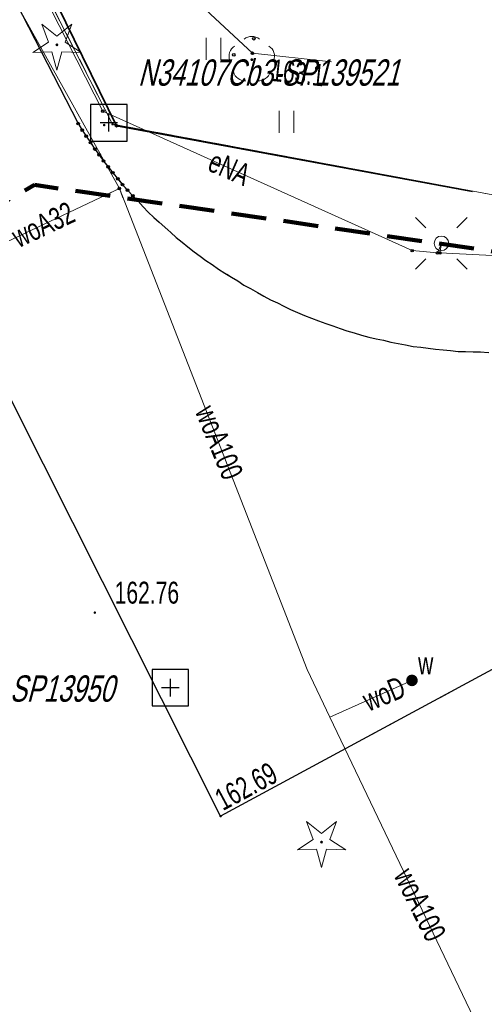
# Model space of a CAD drawing. Header units: metres. Extents: x 0 to 8443948, y 0 to 5887002.
# Tile 188 of 256: x 8442577 to 8442593, y 5886074 to 5886108. Entities that reach past the tile are written whole.
import ezdxf
from ezdxf.enums import TextEntityAlignment as Align

# ---------------------------------------------------------------- set-up
doc = ezdxf.new("R2010")
doc.units = ezdxf.units.M
doc.header["$MEASUREMENT"] = 0
for name, pattern in [('0.5_0.5', [1, 0.5, -0.5]), ('1.0_0.5', [1.5, 1, -0.5]), ('1.5_0.5', [2, 1.5, -0.5]), ('219-500', [0]), ('4', [1.8, 1.2, -0.6]), ('egug-500', [1, 0.5, -0.5])]:
    doc.linetypes.add(name, pattern=pattern)
doc.layers.get('0').update_dxf_attribs({"color": 250, "linetype": 'CONTINUOUS', "lineweight": 5})
doc.layers.add('- ABM', color=200, linetype='CONTINUOUS', lineweight=30)
for name, color, linetype in [('203-punkt graniczny', 253, 'CONTINUOUS'), ('218-kontur użytku gruntowego', 253, 'CONTINUOUS'), ('219-działka ewidencyjna', 253, 'CONTINUOUS'), ('drzewo iglaste', 253, 'CONTINUOUS'), ('drzewo liściaste', 253, 'CONTINUOUS'), ('jezdnia', 253, 'CONTINUOUS'), ('krawężnik', 253, 'CONTINUOUS'), ('latarnia', 253, 'CONTINUOUS'), ('Obszar opracowania', 253, 'CONTINUOUS'), ('obszar utwardzony', 253, 'CONTINUOUS'), ('ogrodzenie trwałe', 253, 'CONTINUOUS'), ('pikieta sztuczna', 253, 'CONTINUOUS'), ('pikieta sztuczna-Atr2', 253, 'CONTINUOUS'), ('przewód elektroenergetyczny podziemny', 253, 'CONTINUOUS'), ('przewód elektroenergetyczny podziemny-Atr1', 253, 'CONTINUOUS'), ('przewód wodociągowy', 253, 'CONTINUOUS'), ('przewód wodociągowy-Atr1', 253, 'CONTINUOUS'), ('Punkt roboczy BDOT GESUT K1', 7, 'CONTINUOUS'), ('rzędna', 253, 'CONTINUOUS'), ('rzędna-Atr2', 253, 'CONTINUOUS'), ('Szczegółowa osnowa geodezyjna pozioma', 253, 'CONTINUOUS'), ('Szczegółowa osnowa geodezyjna pozioma-Atr103', 253, 'CONTINUOUS'), ('trawnik', 253, 'CONTINUOUS'), ('wodociągowe urządzenie techniczne', 253, 'CONTINUOUS'), ('wodociągowe urządzenie techniczne-Atr17', 253, 'CONTINUOUS')]:
    doc.layers.add(name, color=color, linetype=linetype)
doc.styles.get("Standard").update_dxf_attribs({"font": 'Working1250', "width": 0.75})
doc.linetypes.add('902-500', pattern='A,3.75,0,[1,ksztalty.shx,S=0.5,R=0,X=0,Y=0],3.75', length=7.5)

# ---------------------------------------------------------------- blocks, each defined once
blk = doc.blocks.new('203')
at = {"linetype": 'Continuous', "lineweight": 0}
h = blk.add_hatch(color=0, dxfattribs=at)
edge = h.paths.add_edge_path()
edge.add_arc((0, 0), 0.045, 0, 360)
blk = doc.blocks.new('OP011')
at = {"linetype": 'Continuous', "lineweight": 13}
h = blk.add_hatch(color=0, dxfattribs=at)
edge = h.paths.add_edge_path()
edge.add_arc((0, 0), 0.05, 0, 360)
at = {"color": 0, "linetype": 'Continuous', "lineweight": 13}
for p, q in [((-0.283, 0.093), (-0.512, 0.706)), ((-0.512, 0.706), (0, 0.299)), ((0, 0.299), (0.512, 0.706)), ((0.512, 0.706), (0.283, 0.093)), ((-0.828, -0.268), (-0.283, 0.093)), ((0.283, 0.093), (0.828, -0.268)), ((-0.175, -0.24), (-0.828, -0.268)), ((0, -0.87), (-0.175, -0.24)), ((0.175, -0.24), (0, -0.87)), ((0.828, -0.268), (0.175, -0.24))]:
    blk.add_line(p, q, dxfattribs=at)
blk = doc.blocks.new('US25')
at = {"linetype": 'Continuous', "lineweight": 0}
h = blk.add_hatch(color=0, dxfattribs=at)
edge = h.paths.add_edge_path()
edge.add_arc((0, 0), 0.2, 0, 360)
blk = doc.blocks.new('PW01')
at = {"linetype": 'Continuous', "lineweight": 13}
h = blk.add_hatch(color=0, dxfattribs=at)
edge = h.paths.add_edge_path()
edge.add_arc((0, 0), 0.045, 0, 360)
blk = doc.blocks.new('OSSP')
at = {"color": 0}
for p, q in [((-0.626, 0.625), (-0.626, -0.625)), ((-0.626, 0.625), (-0.626, -0.625)), ((0.624, 0.625), (-0.626, 0.625)), ((0.624, 0.625), (-0.626, 0.625)), ((0.624, -0.625), (0.624, 0.625)), ((0.624, -0.625), (0.624, 0.625)), ((0.3, 0), (-0.3, 0)), ((0.3, 0), (-0.3, 0)), ((0, -0.3), (0, 0.3)), ((0, -0.3), (0, 0.3)), ((-0.626, -0.625), (0.624, -0.625)), ((-0.626, -0.625), (0.624, -0.625))]:
    blk.add_line(p, q, dxfattribs=at)
blk = doc.blocks.new('OP021')
at = {"linetype": 'Continuous', "lineweight": 13}
h = blk.add_hatch(color=0, dxfattribs=at)
edge = h.paths.add_edge_path()
edge.add_arc((0, 0), 0.05, 0, 360)
at = {"color": 0, "linetype": 'Continuous', "lineweight": 13}
for centre, start, end in [((0, 0.4), 49.272, 130.728), ((-0.38, 0.124), 121.308, 202.548), ((0.38, 0.124), 337.452, 58.692), ((-0.235, -0.324), 193.221, 274.871), ((0.235, -0.324), 265.129, 346.779)]:
    blk.add_arc(centre, 0.4, start, end, dxfattribs=at)
blk = doc.blocks.new('SM01')
at = {"color": 0, "linetype": 'Continuous', "lineweight": 13}
for p, q in [((-0.53, 0.531), (-0.883, 0.884)), ((0.531, 0.531), (0.884, 0.884)), ((-0.53, -0.53), (-0.883, -0.883)), ((0.531, -0.53), (0.884, -0.883))]:
    blk.add_line(p, q, dxfattribs=at)
blk.add_circle((0, 0), 0.25, dxfattribs=at)
blk = doc.blocks.new('TU04')
at = {"color": 0, "linetype": 'Continuous', "lineweight": 13}
for p, q in [((0, 0), (0, 0.75)), ((0.5, 0), (0.5, 0.75))]:
    blk.add_line(p, q, dxfattribs=at)
blk = doc.blocks.new('PIKIETAW1891')
at = {"color": 0}
blk.add_circle((0, 0), 0.045, dxfattribs=at)
blk = doc.blocks.new('GBNMKOIU')
at = {"layer": '218-kontur użytku gruntowego', "color": 3, "linetype": 'egug-500', "lineweight": 18, "flags": 128}
blk.add_lwpolyline([(-10.095, -385.375), (-62.549, -380.908)], dxfattribs=at)
at = {"layer": '218-kontur użytku gruntowego', "color": 3, "linetype": 'egug-500', "lineweight": 18}
blk.add_lwpolyline([(-6.051, -380.959), (-10.095, -385.375)], dxfattribs=at)
at = {"layer": '219-działka ewidencyjna', "color": 7, "linetype": '219-500', "lineweight": 18, "flags": 128}
blk.add_lwpolyline([(-10.095, -385.375), (-62.549, -380.908)], dxfattribs=at)
at = {"layer": '219-działka ewidencyjna', "color": 7, "linetype": '219-500', "lineweight": 18}
blk.add_lwpolyline([(-6.051, -380.959), (-10.095, -385.375)], dxfattribs=at)
at = {"layer": 'jezdnia', "color": 7, "linetype": '1.5_0.5', "lineweight": 18}
blk.add_lwpolyline([(-7.464, -386.044), (-7.652, -386.087), (-7.908, -386.139), (-8.159, -386.183), (-8.414, -386.212), (-8.682, -386.245), (-8.936, -386.275), (-9.191, -386.305), (-9.448, -386.321), (-9.697, -386.342), (-9.963, -386.353), (-10.229, -386.364), (-10.476, -386.363), (-10.737, -386.365), (-25.102, -385.166), (-43.168, -383.4), (-62.818, -381.565), (-68.933, -380.947)], dxfattribs=at)
at = {"layer": 'ogrodzenie trwałe', "color": 7, "linetype": '902-500', "lineweight": 35, "flags": 128}
blk.add_lwpolyline([(-63.097, -379.859), (-9.984, -385.291), (-1.609, -376.125)], dxfattribs=at)
at = {"layer": 'przewód elektroenergetyczny podziemny', "color": 1, "linetype": 'Continuous', "lineweight": 18, "flags": 128}
for points in [[(-0.666, -377.976), (-0.46, -378.269), (-0.983, -378.956), (-10.657, -385.425), (-27.705, -383.953), (-27.98, -383.828)], [(-13.652, -381.103), (-9.62, -380.025), (-7.938, -377.88)]]:
    blk.add_lwpolyline(points, dxfattribs=at)
at = {"layer": 'przewód wodociągowy', "color": 5, "linetype": 'Continuous', "lineweight": 18, "flags": 128}
blk.add_lwpolyline([(-8.107, -386.345), (-43.776, -384.6)], dxfattribs=at)
at = {"layer": 'przewód wodociągowy', "color": 5, "linetype": 'Continuous', "lineweight": 18}
for points in [[(-8.17, -386.881), (-8.107, -386.345)], [(-8.107, -386.345), (-7.77, -386.408)]]:
    blk.add_lwpolyline(points, dxfattribs=at)
at = {"layer": 'trawnik', "color": 7, "linetype": '1.0_0.5', "lineweight": 18}
blk.add_lwpolyline([(-6.027, -380.96), (-9.984, -385.291), (-63.097, -379.859)], dxfattribs=at)
at = {"layer": '203-punkt graniczny', "color": 7, "linetype": 'Continuous', "lineweight": 18, "rotation": 58.02224658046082}
blk.add_blockref('203', (-10.095, -385.375), dxfattribs=at)
at = {"layer": 'drzewo iglaste', "color": 94, "linetype": 'Continuous', "lineweight": 18, "rotation": 58.02224658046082}
blk.add_blockref('OP011', (-13.414, -385.555), dxfattribs=at)
at = {"layer": 'drzewo liściaste', "color": 94, "linetype": 'Continuous', "lineweight": 18, "rotation": 58.02224658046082}
blk.add_blockref('OP021', (-9.444, -380.158), dxfattribs=at)
at = {"layer": 'latarnia', "color": 7, "linetype": 'Continuous', "lineweight": 18, "rotation": 58.02224658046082}
blk.add_blockref('SM01', (-0.666, -377.976), dxfattribs=at)
at = {"layer": 'pikieta sztuczna', "color": 7, "linetype": 'Continuous', "lineweight": 13, "rotation": 58.02224658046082}
blk.add_blockref('PW01', (-10.223, -385.637), dxfattribs=at)
at = {"layer": 'Punkt roboczy BDOT GESUT K1', "color": 6, "linetype": 'Continuous', "lineweight": 18, "rotation": 58.02224658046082}
for p in [(-0.666, -377.976), (-0.46, -378.269), (-0.412, -378.193), (-0.983, -378.956), (-10.017, -379.718), (-9.62, -380.025), (-9.916, -380.594), (-9.916, -380.594), (-10.657, -385.425), (-9.984, -385.291), (-8.414, -386.212), (-8.159, -386.183), (-7.908, -386.139), (-7.652, -386.087), (-10.737, -386.365), (-10.476, -386.363), (-10.229, -386.364), (-9.963, -386.353), (-9.697, -386.342), (-9.448, -386.321), (-9.191, -386.305), (-8.936, -386.275), (-8.682, -386.245), (-8.107, -386.345), (-8.107, -386.345)]:
    blk.add_blockref('PIKIETAW1891', p, dxfattribs=at)
at = {"layer": 'rzędna', "color": 1, "linetype": 'Continuous', "lineweight": 18, "rotation": 58.02224658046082}
blk.add_blockref('PW01', (-9.62, -380.025), dxfattribs=at)
at = {"layer": 'trawnik', "color": 7, "linetype": 'Continuous', "lineweight": 18, "rotation": 58.02224658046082}
for p in [(-6.825, -380.686), (-10.269, -381.483)]:
    blk.add_blockref('TU04', p, dxfattribs=at)
at = {"layer": 'przewód elektroenergetyczny podziemny-Atr1', "color": 1, "width": 0.72}
blk.add_text('eNA', height=0.75, rotation=34.4422, dxfattribs=at).set_placement((-7.281, -383.171), align=Align.MIDDLE_LEFT)
at = {"layer": 'rzędna-Atr2', "color": 1, "width": 0.72}
blk.add_text('163.1', height=0.75, rotation=51.9132, dxfattribs=at).set_placement((-8.787, -379.767), align=Align.MIDDLE_LEFT)

msp = doc.modelspace()

# ---------------------------------------------------------------- linework, layer by layer
at = {"layer": '218-kontur użytku gruntowego', "color": 3, "linetype": '0.5_0.5', "lineweight": 18, "flags": 128}
for points in [[(8442579.77, 5886104.41), (8442555.78, 5886151.27)], [(8442603.44, 5886100.02), (8442579.77, 5886104.41)]]:
    msp.add_lwpolyline(points, dxfattribs=at)
at = {"layer": '219-działka ewidencyjna', "color": 253, "linetype": '219-500', "lineweight": 18, "flags": 128}
for points in [[(8442579.77, 5886104.41), (8442555.78, 5886151.27)], [(8442603.44, 5886100.02), (8442579.77, 5886104.41)]]:
    msp.add_lwpolyline(points, dxfattribs=at)
at = {"layer": 'jezdnia', "color": 253, "linetype": '1.5_0.5', "lineweight": 18, "flags": 128}
msp.add_lwpolyline([(8442759.356, 5886144.937), (8442751.29, 5886140.38), (8442749.6, 5886139.46), (8442747.9, 5886138.49), (8442733.3, 5886129.67), (8442729.22, 5886127.22), (8442728.01, 5886126.51), (8442726.04, 5886125.3), (8442724.81, 5886124.54), (8442724.75, 5886124.53), (8442724.32, 5886124.35), (8442715.57, 5886137.74), (8442712.8, 5886142.55), (8442713.92, 5886143.01), (8442709.47, 5886151.91), (8442714.64, 5886154.55), (8442712.22, 5886159.29), (8442689.64, 5886146.92), (8442643.1, 5886121.28), (8442611.63, 5886103.75), (8442604.6, 5886100), (8442604.41, 5886099.86), (8442604.21, 5886099.73), (8442604.02, 5886099.61), (8442603.83, 5886099.48), (8442603.64, 5886099.35), (8442603.44, 5886099.23), (8442603.25, 5886099.12), (8442603.04, 5886099), (8442602.85, 5886098.88), (8442602.65, 5886098.76), (8442602.45, 5886098.65), (8442602.25, 5886098.55), (8442602.04, 5886098.44), (8442601.84, 5886098.33), (8442601.63, 5886098.23), (8442601.42, 5886098.14), (8442601.18, 5886098.04), (8442600.94, 5886097.95), (8442600.7, 5886097.87), (8442600.46, 5886097.79), (8442600.21, 5886097.71), (8442599.97, 5886097.63), (8442599.73, 5886097.56), (8442599.48, 5886097.48), (8442599.23, 5886097.41), (8442598.98, 5886097.35), (8442598.73, 5886097.28), (8442598.48, 5886097.22), (8442598.23, 5886097.17), (8442597.98, 5886097.11), (8442597.73, 5886097.06), (8442597.48, 5886097), (8442597.23, 5886096.96), (8442596.98, 5886096.92), (8442596.73, 5886096.87), (8442596.47, 5886096.84), (8442596.22, 5886096.8), (8442595.96, 5886096.76), (8442595.71, 5886096.74), (8442595.46, 5886096.71), (8442595.2, 5886096.68), (8442594.95, 5886096.66), (8442594.69, 5886096.65), (8442594.43, 5886096.63), (8442594.18, 5886096.61), (8442593.92, 5886096.61), (8442593.67, 5886096.6), (8442593.41, 5886096.59), (8442593.15, 5886096.6), (8442592.9, 5886096.59), (8442592.64, 5886096.59), (8442592.38, 5886096.61), (8442592.13, 5886096.61), (8442591.87, 5886096.62), (8442591.61, 5886096.63), (8442591.35, 5886096.66), (8442591.1, 5886096.68), (8442590.84, 5886096.7), (8442590.58, 5886096.74), (8442590.33, 5886096.77), (8442590.07, 5886096.8), (8442589.81, 5886096.85), (8442589.56, 5886096.9), (8442589.31, 5886096.94), (8442589.05, 5886097.01), (8442588.8, 5886097.06), (8442588.55, 5886097.12), (8442588.3, 5886097.18), (8442588.05, 5886097.26), (8442587.8, 5886097.33), (8442587.57, 5886097.41), (8442587.32, 5886097.5), (8442587.08, 5886097.58), (8442586.83, 5886097.67), (8442586.59, 5886097.77), (8442586.35, 5886097.86), (8442586.11, 5886097.96), (8442585.87, 5886098.06), (8442585.64, 5886098.18), (8442585.42, 5886098.29), (8442585.18, 5886098.4), (8442584.95, 5886098.52), (8442584.73, 5886098.65), (8442584.5, 5886098.78), (8442584.27, 5886098.9), (8442584.06, 5886099.04), (8442583.84, 5886099.17), (8442583.62, 5886099.31), (8442583.4, 5886099.44), (8442583.18, 5886099.6), (8442582.97, 5886099.74), (8442582.77, 5886099.89), (8442582.56, 5886100.04), (8442582.35, 5886100.21), (8442582.15, 5886100.37), (8442581.95, 5886100.53), (8442581.76, 5886100.7), (8442581.56, 5886100.88), (8442581.37, 5886101.05), (8442581.18, 5886101.22), (8442580.99, 5886101.4), (8442580.82, 5886101.58), (8442580.64, 5886101.78), (8442580.46, 5886101.96), (8442580.28, 5886102.15), (8442580.11, 5886102.34), (8442579.95, 5886102.54), (8442579.78, 5886102.75), (8442579.62, 5886102.95), (8442579.46, 5886103.15), (8442579.31, 5886103.36), (8442579.16, 5886103.56), (8442579.01, 5886103.78), (8442578.86, 5886104), (8442578.73, 5886104.21), (8442578.59, 5886104.43), (8442572, 5886117.25), (8442563.93, 5886133.51), (8442555.08, 5886151.15), (8442549.43, 5886162.63), (8442542.07, 5886177.49), (8442534.06, 5886193.7), (8442530.38, 5886191.77), (8442534.2, 5886184.23), (8442541.47, 5886169.6), (8442548.17, 5886156.03), (8442551.57, 5886149.03), (8442556.51, 5886138.86), (8442563.22, 5886125.29), (8442563.76, 5886124.19), (8442569, 5886113.24), (8442570.39, 5886110.32), (8442572.71, 5886105.51), (8442573.24, 5886101.17), (8442575.4, 5886096.77), (8442575.64, 5886096.3), (8442576.38, 5886094.79), (8442583.47, 5886080.71), (8442602.22, 5886090.82), (8442605.79, 5886095.78), (8442643.05, 5886116.68), (8442691.18, 5886143.86), (8442695.18, 5886144.66), (8442700.32, 5886144.21), (8442706.35, 5886147.09), (8442720.65, 5886121.83), (8442715.97, 5886119.12), (8442694.55, 5886106.96), (8442672.95, 5886095), (8442633.35, 5886079.15), (8442601.02, 5886067.07), (8442603.33, 5886062.73), (8442636.81, 5886075.13), (8442669.18, 5886087.2), (8442722.33, 5886117.37), (8442736.89, 5886090.51), (8442749.75, 5886067.82), (8442750.35, 5886065.36), (8442748.3, 5886060.22), (8442727.55, 5886048.59), (8442706.92, 5886037.35), (8442700.86, 5886034.06), (8442696.91, 5886032.93), (8442686.94, 5886026.82), (8442691.09, 5886019.23), (8442696.67, 5886021.77), (8442696.66, 5886022.03), (8442696.66, 5886022.29), (8442696.66, 5886022.39), (8442696.67, 5886022.55), (8442696.7, 5886022.81), (8442696.73, 5886023.06), (8442696.78, 5886023.32), (8442696.84, 5886023.57), (8442696.91, 5886023.82), (8442697, 5886024.07), (8442697.09, 5886024.31), (8442697.19, 5886024.55), (8442697.3, 5886024.79), (8442697.43, 5886025.01), (8442697.57, 5886025.23), (8442697.71, 5886025.45), (8442697.86, 5886025.66), (8442698.03, 5886025.86), (8442698.21, 5886026.05), (8442698.39, 5886026.23), (8442698.58, 5886026.41), (8442698.78, 5886026.58), (8442698.99, 5886026.74), (8442699.2, 5886026.88), (8442699.42, 5886027.02), (8442699.64, 5886027.15), (8442699.38, 5886027.72), (8442736.54, 5886047.86), (8442747.4, 5886053.24), (8442747.58, 5886053.29), (8442747.77, 5886053.34), (8442747.95, 5886053.36), (8442748.14, 5886053.38), (8442748.33, 5886053.37), (8442748.51, 5886053.36), (8442748.7, 5886053.34), (8442748.88, 5886053.31), (8442749.06, 5886053.25), (8442749.24, 5886053.19), (8442749.41, 5886053.12), (8442749.57, 5886053.03), (8442749.74, 5886052.94), (8442749.89, 5886052.83), (8442750.04, 5886052.71), (8442750.18, 5886052.58), (8442750.31, 5886052.35), (8442750.41, 5886052.11), (8442750.49, 5886051.85), (8442750.55, 5886051.59), (8442750.58, 5886051.33), (8442750.59, 5886051.06), (8442750.57, 5886050.8), (8442750.51, 5886050.53), (8442750.44, 5886050.27), (8442750.35, 5886050.02), (8442750.22, 5886049.79), (8442750.07, 5886049.56), (8442749.91, 5886049.35), (8442749.72, 5886049.17), (8442758.7, 5886054.47), (8442758.48, 5886055.04), (8442758.29, 5886055.63), (8442758.15, 5886056.24), (8442758.07, 5886056.86), (8442758.03, 5886057.47), (8442758.03, 5886058.09), (8442758.09, 5886058.71), (8442758.2, 5886059.32), (8442758.36, 5886059.92), (8442758.55, 5886060.51), (8442758.8, 5886061.08), (8442759.1, 5886061.62), (8442760.25, 5886063.95), (8442772.45, 5886070.73), (8442797.281, 5886084.192)], dxfattribs=at)
at = {"layer": 'krawężnik', "color": 253, "linetype": 'Continuous', "lineweight": 25, "flags": 128}
for points in [[(8442643.05, 5886116.68), (8442605.79, 5886095.78), (8442602.22, 5886090.82), (8442583.47, 5886080.71), (8442576.38, 5886094.79), (8442573.24, 5886101.17), (8442572.71, 5886105.51), (8442570.39, 5886110.32), (8442569, 5886113.24), (8442563.76, 5886124.19), (8442563.22, 5886125.29), (8442556.51, 5886138.86), (8442551.57, 5886149.03), (8442548.17, 5886156.03), (8442541.47, 5886169.6), (8442534.2, 5886184.23)], [(8442572, 5886117.25), (8442578.59, 5886104.43), (8442578.73, 5886104.21), (8442578.86, 5886104), (8442579.01, 5886103.78), (8442579.16, 5886103.56), (8442579.31, 5886103.36), (8442579.46, 5886103.15), (8442579.62, 5886102.95), (8442579.78, 5886102.75), (8442579.95, 5886102.54), (8442580.11, 5886102.34), (8442580.28, 5886102.15), (8442580.46, 5886101.96), (8442580.64, 5886101.78), (8442580.82, 5886101.58), (8442580.99, 5886101.4), (8442581.18, 5886101.22), (8442581.37, 5886101.05), (8442581.56, 5886100.88), (8442581.76, 5886100.7), (8442581.95, 5886100.53), (8442582.15, 5886100.37), (8442582.35, 5886100.21), (8442582.56, 5886100.04), (8442582.77, 5886099.89), (8442582.97, 5886099.74), (8442583.18, 5886099.6), (8442583.4, 5886099.44), (8442583.62, 5886099.31), (8442583.84, 5886099.17), (8442584.06, 5886099.04), (8442584.27, 5886098.9), (8442584.5, 5886098.78), (8442584.73, 5886098.65), (8442584.95, 5886098.52), (8442585.18, 5886098.4), (8442585.42, 5886098.29), (8442585.64, 5886098.18), (8442585.87, 5886098.06), (8442586.11, 5886097.96), (8442586.35, 5886097.86), (8442586.59, 5886097.77), (8442586.83, 5886097.67), (8442587.08, 5886097.58), (8442587.32, 5886097.5), (8442587.57, 5886097.41), (8442587.8, 5886097.33), (8442588.05, 5886097.26), (8442588.3, 5886097.18), (8442588.55, 5886097.12), (8442588.8, 5886097.06), (8442589.05, 5886097.01), (8442589.31, 5886096.94), (8442589.56, 5886096.9), (8442589.81, 5886096.85), (8442590.07, 5886096.8), (8442590.33, 5886096.77), (8442590.58, 5886096.74), (8442590.84, 5886096.7), (8442591.1, 5886096.68), (8442591.35, 5886096.66), (8442591.61, 5886096.63), (8442591.87, 5886096.62), (8442592.13, 5886096.61), (8442592.38, 5886096.61), (8442592.64, 5886096.59)]]:
    msp.add_lwpolyline(points, dxfattribs=at)
at = {"layer": 'Obszar opracowania', "color": 132, "linetype": '4', "lineweight": 200, "flags": 128}
msp.add_lwpolyline([(8442458.55, 5886034.95), (8442518.17, 5885958.05), (8442584.5, 5885845.16), (8442759.83, 5885930.18), (8442706.56, 5886026.84), (8442661.75, 5886007.44), (8442603.9, 5886098.45), (8442577.09, 5886102.33)], close=True, dxfattribs=at)
at = {"layer": 'obszar utwardzony', "color": 253, "linetype": '1.5_0.5', "lineweight": 18, "flags": 128}
msp.add_lwpolyline([(8442642.88, 5886102.55), (8442642.45, 5886102.36), (8442637.98, 5886110.56), (8442640.02, 5886111.81), (8442643.05, 5886116.68), (8442605.79, 5886095.78), (8442602.22, 5886090.82), (8442583.47, 5886080.71), (8442576.38, 5886094.79), (8442565.7, 5886089.83), (8442565.95, 5886089.08), (8442561.08, 5886086.85), (8442567.89, 5886074.27), (8442572.97, 5886065), (8442593.35, 5886072.59), (8442614.1, 5886080.38), (8442637.12, 5886089.01), (8442642.74, 5886091.07)], close=True, dxfattribs=at)
at = {"layer": 'przewód elektroenergetyczny podziemny', "color": 1, "linetype": 'Continuous', "lineweight": 18, "flags": 128}
for points in [[(8442591.04, 5886100.33), (8442590.9, 5886100), (8442590.04, 5886100.08), (8442579.43, 5886104.86), (8442571.65, 5886120.1), (8442571.61, 5886120.4)], [(8442635.15, 5886118.36), (8442633.89, 5886117.78), (8442619.25, 5886108.25), (8442612.3, 5886103.72), (8442611.51, 5886102.95), (8442602.68, 5886099.41), (8442590.99, 5886100), (8442591.04, 5886100.33)]]:
    msp.add_lwpolyline(points, dxfattribs=at)
at = {"layer": 'przewód wodociągowy', "color": 5, "linetype": 'Continuous', "lineweight": 18, "flags": 128}
for points in [[(8442573.8, 5886099.28), (8442574.16, 5886099.45), (8442580, 5886102.21)], [(8442580, 5886102.21), (8442586.44, 5886085.73), (8442587.21, 5886084.1), (8442592.91, 5886072.22)], [(8442587.21, 5886084.1), (8442590.03, 5886085.36)]]:
    msp.add_lwpolyline(points, dxfattribs=at)

# ---------------------------------------------------------------- block references
at = {"layer": '- ABM', "color": 1, "linetype": 'Continuous', "lineweight": 35, "rotation": 301.977755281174}
msp.add_blockref('GBNMKOIU', (8442912.012, 5886299.937), dxfattribs=at)
at = {"layer": '203-punkt graniczny', "color": 253, "linetype": 'Continuous', "lineweight": 18}
msp.add_blockref('203', (8442579.77, 5886104.41), dxfattribs=at)
at = {"layer": 'drzewo iglaste', "color": 94, "linetype": 'Continuous', "lineweight": 18}
msp.add_blockref('OP011', (8442586.93, 5886079.82), dxfattribs=at)
at = {"layer": 'pikieta sztuczna', "color": 253, "linetype": 'Continuous', "lineweight": 13}
for p in [(8442579.16, 5886087.68), (8442583.47, 5886080.71)]:
    msp.add_blockref('PW01', p, dxfattribs=at)
at = {"layer": 'Szczegółowa osnowa geodezyjna pozioma', "color": 253, "linetype": 'Continuous', "lineweight": 18}
for p in [(8442579.64, 5886104.46), (8442581.75, 5886085.11)]:
    msp.add_blockref('OSSP', p, dxfattribs=at)
at = {"layer": 'wodociągowe urządzenie techniczne', "color": 5, "linetype": 'Continuous', "lineweight": 18}
msp.add_blockref('US25', (8442590.03, 5886085.36), dxfattribs=at)

# ---------------------------------------------------------------- texts
at = {"layer": 'pikieta sztuczna-Atr2', "color": 253, "width": 0.72}
msp.add_text('162.76', height=0.75, dxfattribs=at).set_placement((8442579.84, 5886087.99))
msp.add_text('162.69', height=0.75, rotation=28.333, dxfattribs=at).set_placement((8442583.55, 5886080.88))
at = {"layer": 'przewód elektroenergetyczny podziemny-Atr1', "color": 1, "width": 0.72}
msp.add_text('eNA', height=0.75, rotation=336.42, dxfattribs=at).set_placement((8442583.13, 5886103.19), align=Align.MIDDLE_LEFT)
at = {"layer": 'przewód wodociągowy-Atr1', "color": 5, "width": 0.72}
for s, rotation, p in [('woA32', 25.295, (8442576.39, 5886100.5)), ('woA100', 292.315, (8442582.93, 5886094.72)), ('woD', 22.351, (8442588.4, 5886084.63)), ('woA100', 296.38, (8442589.73, 5886078.85))]:
    msp.add_text(s, height=0.75, rotation=rotation, dxfattribs=at).set_placement(p, align=Align.MIDDLE_LEFT)
at = {"layer": 'Szczegółowa osnowa geodezyjna pozioma-Atr103', "color": 253, "oblique": 15, "width": 0.72}
msp.add_text('N34107Cb3-SP139521', height=0.9, dxfattribs=at).set_placement((8442580.64, 5886105.46), align=Align.BOTTOM_LEFT)
msp.add_text('N34107Cb3-SP13950', height=0.9, dxfattribs=at).set_placement((8442571.33, 5886084.63))
at = {"layer": 'wodociągowe urządzenie techniczne-Atr17', "color": 5, "width": 0.72}
msp.add_text('w', height=0.75, dxfattribs=at).set_placement((8442590.24, 5886085.57))

doc.saveas('drawing.dxf')
